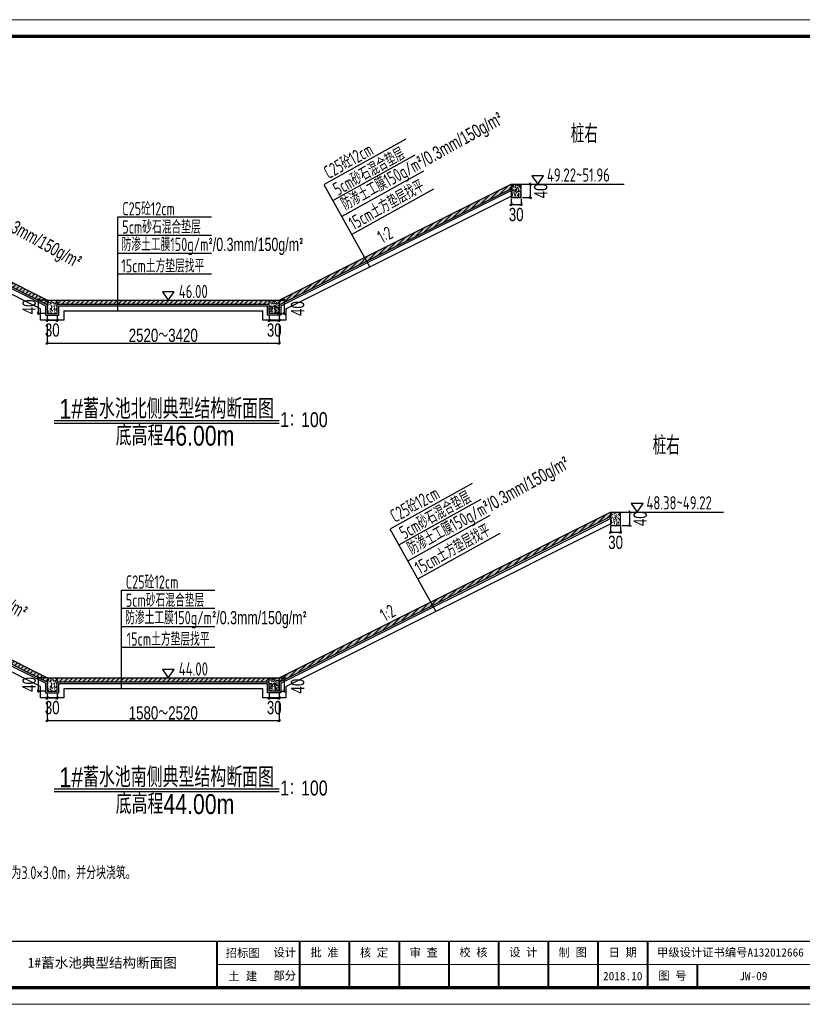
# Model space of a CAD drawing. Extents: x 195980 to 4556207, y -3208917 to -20115.
# Tile 2 of 6: x 197735 to 200097, y -23085 to -20115. Entities that reach past the tile are written whole.
import ezdxf
from ezdxf.enums import TextEntityAlignment as Align

# ---------------------------------------------------------------- set-up
doc = ezdxf.new("R2010")
doc.units = 0
doc.header["$MEASUREMENT"] = 0
doc.layers.get('0').update_dxf_attribs({"linetype": 'CONTINUOUS'})
doc.layers.get('DEFPOINTS').update_dxf_attribs({"linetype": 'CONTINUOUS'})
for name, color, linetype, lineweight in [('1', 7, 'CONTINUOUS', 40), ('标注', 7, 'CONTINUOUS', 18), ('细实线', 7, 'CONTINUOUS', 25)]:
    doc.layers.add(name, color=color, linetype=linetype, lineweight=lineweight)
for name, color, linetype in [('文字', 7, 'CONTINUOUS'), ('河道断面', 7, 'CONTINUOUS'), ('设计河道断面', 1, 'CONTINUOUS')]:
    doc.layers.add(name, color=color, linetype=linetype)
doc.styles.add('HZTXT', font='hztxt_e.shx', dxfattribs={"width": 0.75, "bigfont": 'hztxt.shx'})
doc.styles.add('LYJFS', font='times.ttf', dxfattribs={"width": 0.7})
doc.styles.add('宋体', font='txt', dxfattribs={"width": 0.8, "height": 3.5})
doc.styles.add('样式 1', font='tssdeng.shx', dxfattribs={"width": 0.73, "bigfont": 'hztxt.shx'})
doc.dimstyles.new('副本 STANDARD', dxfattribs={"dimscale": 0, "dimtxt": 40, "dimasz": 10, "dimexe": 4, "dimexo": 4, "dimgap": 3, "dimtad": 1, "dimdec": 0, "dimzin": 0, "dimdsep": 46, "dimtxsty": 'HZTXT', "dimblk1": 'ARCHTICK', "dimblk2": 'ARCHTICK', "dimsah": 1, "dimcen": -0.09, "dimdle": 4, "dimclrd": 7, "dimclre": 7, "dimclrt": 7, "dimadec": 0, "dimazin": 0, "dimtfac": 1, "dimtdec": 0, "dimtofl": 0, "dimtmove": 2, "dimatfit": 3, "dimldrblk": 'ARCHTICK', "dimfxl": 0, "dimtolj": 1, "dimtzin": 0, "dimarcsym": 0})
pattern_1 = [(50, (0, 0), (14.34520365, -1.2550427), [1.5, -16.5]), (355, (0, 0), (-2.7750267, 15.0438427), [1.2, -13.2]), (100.4514, (1.195, -0.105), (11.5701876, 13.7887908), [1.2748038, -14.0228422]), (46.1842, (0, 4), (21.344821, -3.3103803), [2.25, -24.75]), (96.6356, (1.779, 3.724), (18.6932541, 19.4823574), [1.9122058, -21.03426]), (351.1842, (0, 4), (18.693239, 19.482372), [1.8, -19.8]), (21, (2, 3), (11.93814104, -8.0523778), [1.5, -16.5]), (326, (2, 3), (4.8663066, 14.5030009), [1.2, -13.2]), (71.4514, (2.995, 2.329), (16.8044526, 6.4506099), [1.2748038, -14.0228422]), (37.5, (0, 0), (0.2431971, 6.65787708), [0, -13.04, 0, -13.4, 0, -13.25]), (7.5, (0, 0), (5.26139075, 7.88823424), [0, -7.64, 0, -12.74, 0, -5.05]), (327.5, (-4.46, 0), (10.67644872, -0.45109743), [0, -5, 0, -15.6, 0, -20.7]), (317.5, (-6.46, 0), (11.6637234, 2.00209965), [0, -6.5, 0, -10.36, 0, -14.7])]

# ---------------------------------------------------------------- blocks, each defined once
blk = doc.blocks.new('_ARCHTICK')
at = {"color": 0, "linetype": 'ByBlock', "const_width": 0.15}
blk.add_lwpolyline([(-0.5, -0.5), (0.5, 0.5)], dxfattribs=at)
blk = doc.blocks.new('*D188')
at = {"color": 7, "lineweight": -2, "ltscale": 10, "transparency": 16777216}
for p, q in [((197818.4, -21034.5), (197818.4, -21094)), ((198518.4, -21034.5), (198518.4, -21094)), ((197814.4, -21090), (198522.4, -21090))]:
    blk.add_line(p, q, dxfattribs=at)
at = {"layer": 'DEFPOINTS', "color": 0, "ltscale": 10, "transparency": 16777216}
for p in [(197818.4, -21030.5), (198518.4, -21030.5), (198518.4, -21090)]:
    blk.add_point(p, dxfattribs=at)
at = {"color": 7, "lineweight": -2, "ltscale": 10, "transparency": 16777216, "xscale": 10, "yscale": 10, "zscale": 10, "rotation": 180}
blk.add_blockref('_ARCHTICK', (197818.4, -21090), dxfattribs=at)
at = {"color": 7, "lineweight": -2, "ltscale": 10, "transparency": 16777216, "xscale": 10, "yscale": 10, "zscale": 10}
blk.add_blockref('_ARCHTICK', (198518.4, -21090), dxfattribs=at)
at = {"color": 7, "ltscale": 10, "transparency": 16777216, "insert": (198168.4, -21067), "char_height": 40, "attachment_point": 5, "style": 'HZTXT'}
blk.add_mtext('\\A1;2520～3420', dxfattribs=at)
blk = doc.blocks.new('*D189')
at = {"layer": 'DEFPOINTS', "color": 0, "ltscale": 10, "transparency": 16777216}
for p in [(198515.4, -20961), (198534.4, -20961), (198515.4, -21001)]:
    blk.add_point(p, dxfattribs=at)
at = {"layer": '设计河道断面', "color": 7, "lineweight": -2, "ltscale": 10, "transparency": 16777216}
for p, q in [((198519.4, -20961), (198538.4, -20961)), ((198534.4, -21005), (198534.4, -20957)), ((198519.4, -21001), (198538.4, -21001))]:
    blk.add_line(p, q, dxfattribs=at)
at = {"layer": '设计河道断面', "color": 7, "lineweight": -2, "ltscale": 10, "transparency": 16777216, "xscale": 10, "yscale": 10, "zscale": 10}
for p, rotation in [((198534.4, -20961), 90), ((198534.4, -21001), 270)]:
    blk.add_blockref('_ARCHTICK', p, dxfattribs=dict(at, rotation=rotation))
at = {"layer": '设计河道断面', "color": 7, "ltscale": 10, "transparency": 16777216, "insert": (198574, -20986), "char_height": 40, "attachment_point": 5, "rotation": 90, "style": 'HZTXT'}
blk.add_mtext('\\A1;40', dxfattribs=at)
blk = doc.blocks.new('*D190')
at = {"layer": 'DEFPOINTS', "color": 0, "ltscale": 10, "transparency": 16777216}
for p in [(198488.4, -21001), (198518.4, -21001), (198518.4, -21022)]:
    blk.add_point(p, dxfattribs=at)
at = {"layer": '设计河道断面', "color": 7, "lineweight": -2, "ltscale": 10, "transparency": 16777216}
for p, q in [((198484.4, -21022), (198522.4, -21022)), ((198488.4, -21005), (198488.4, -21026)), ((198518.4, -21005), (198518.4, -21026))]:
    blk.add_line(p, q, dxfattribs=at)
at = {"layer": '设计河道断面', "color": 7, "lineweight": -2, "ltscale": 10, "transparency": 16777216, "xscale": 10, "yscale": 10, "zscale": 10, "rotation": 180}
blk.add_blockref('_ARCHTICK', (198488.4, -21022), dxfattribs=at)
at = {"layer": '设计河道断面', "color": 7, "lineweight": -2, "ltscale": 10, "transparency": 16777216, "xscale": 10, "yscale": 10, "zscale": 10}
blk.add_blockref('_ARCHTICK', (198518.4, -21022), dxfattribs=at)
at = {"layer": '设计河道断面', "color": 7, "ltscale": 10, "transparency": 16777216, "insert": (198503.4, -21051), "char_height": 40, "attachment_point": 5, "style": 'HZTXT'}
blk.add_mtext('\\A1;30', dxfattribs=at)
blk = doc.blocks.new('*D191')
at = {"layer": 'DEFPOINTS', "color": 0, "ltscale": 10, "transparency": 16777216}
for p in [(197792.4, -20961), (197818.4, -20961), (197818.4, -21001)]:
    blk.add_point(p, dxfattribs=at)
at = {"layer": '设计河道断面', "color": 7, "lineweight": -2, "ltscale": 10, "transparency": 16777216}
for p, q in [((197814.4, -20961), (197788.4, -20961)), ((197792.4, -21005), (197792.4, -20957)), ((197814.4, -21001), (197788.4, -21001))]:
    blk.add_line(p, q, dxfattribs=at)
at = {"layer": '设计河道断面', "color": 7, "lineweight": -2, "ltscale": 10, "transparency": 16777216, "xscale": 10, "yscale": 10, "zscale": 10}
for p, rotation in [((197792.4, -20961), 90), ((197792.4, -21001), 270)]:
    blk.add_blockref('_ARCHTICK', p, dxfattribs=dict(at, rotation=rotation))
at = {"layer": '设计河道断面', "color": 7, "ltscale": 10, "transparency": 16777216, "insert": (197763.9, -20981), "char_height": 40, "attachment_point": 5, "rotation": 90, "style": 'HZTXT'}
blk.add_mtext('\\A1;40', dxfattribs=at)
blk = doc.blocks.new('*D192')
at = {"layer": 'DEFPOINTS', "color": 0, "ltscale": 10, "transparency": 16777216}
for p in [(197818.4, -21001), (197818.4, -21022), (197848.4, -21001)]:
    blk.add_point(p, dxfattribs=at)
at = {"layer": '设计河道断面', "color": 7, "lineweight": -2, "ltscale": 10, "transparency": 16777216}
for p, q in [((197852.4, -21022), (197814.4, -21022)), ((197818.4, -21005), (197818.4, -21026)), ((197848.4, -21005), (197848.4, -21026))]:
    blk.add_line(p, q, dxfattribs=at)
at = {"layer": '设计河道断面', "color": 7, "lineweight": -2, "ltscale": 10, "transparency": 16777216, "xscale": 10, "yscale": 10, "zscale": 10, "rotation": 180}
blk.add_blockref('_ARCHTICK', (197818.4, -21022), dxfattribs=at)
at = {"layer": '设计河道断面', "color": 7, "lineweight": -2, "ltscale": 10, "transparency": 16777216, "xscale": 10, "yscale": 10, "zscale": 10}
blk.add_blockref('_ARCHTICK', (197848.4, -21022), dxfattribs=at)
at = {"layer": '设计河道断面', "color": 7, "ltscale": 10, "transparency": 16777216, "insert": (197833.4, -21051), "char_height": 40, "attachment_point": 5, "style": 'HZTXT'}
blk.add_mtext('\\A1;30', dxfattribs=at)
blk = doc.blocks.new('A$C182C1963')
at = {"layer": '1', "color": 0, "lineweight": 0}
for p, q in [((0, 2970), (4200, 2970)), ((4150, 120), (2350, 120)), ((4200, 0), (0, 0))]:
    blk.add_line(p, q, dxfattribs=at)
at = {"layer": '1', "color": 0}
for p, q in [((2350, 190), (2350, 50)), ((2600, 190), (2600, 50)), ((2750, 190), (2750, 50)), ((2900, 190), (2900, 50)), ((3050, 190), (3050, 50)), ((3200, 190), (3200, 50)), ((3350, 190), (3350, 50)), ((3500, 190), (3500, 50)), ((3650, 190), (3650, 50)), ((3800, 120), (3800, 50))]:
    blk.add_line(p, q, dxfattribs=at)
at = {"layer": '1', "color": 0, "lineweight": 0, "const_width": 10}
blk.add_lwpolyline([(250, 2920), (4150, 2920), (4150, 50), (250, 50)], close=True, dxfattribs=at)
at = {"layer": '1', "color": 0, "lineweight": 0, "const_width": 4}
blk.add_lwpolyline([(4150, 190), (250, 190)], dxfattribs=at)
at = {"layer": '1', "color": 0, "style": 'LYJFS'}
for s, p in [('招标图', (2428.3, 155)), ('土  建', (2428.3, 85))]:
    blk.add_text(s, height=25, dxfattribs=at).set_placement(p, align=Align.MIDDLE_CENTER)
at = {"layer": '1', "color": 0, "char_height": 25, "attachment_point": 5, "style": '宋体'}
for s, insert in [('{\\W1;批 准}', (2675, 155)), ('{\\W1;核 定}', (2824.4, 154.7)), ('{\\W1;审 查}', (2974.3, 154.7)), ('{\\W1;校 核}', (3124.7, 155.4)), ('{\\W1;设 计}', (3274.7, 155.9)), ('{\\W1;制 图}', (3424.2, 154.8)), ('{\\W1;日 期}', (3575, 155)), ('{\\W1;设计}', (2555, 155)), ('{\\W1;甲级设计证书编号A132012666}', (3900, 155)), ('{\\W1;图 号}', (3725, 85)), ('{\\W1;部分}', (2555, 85)), ('{\\W1;2018.10}', (3575, 85))]:
    blk.add_mtext(s, dxfattribs=dict(at, insert=insert))
blk = doc.blocks.new('*D193')
at = {"layer": 'DEFPOINTS', "color": 0, "ltscale": 10, "transparency": 16777216}
for p in [(199218.4, -20651), (199248.4, -20651), (199248.4, -20672)]:
    blk.add_point(p, dxfattribs=at)
at = {"layer": '设计河道断面', "color": 7, "lineweight": -2, "ltscale": 10, "transparency": 16777216}
for p, q in [((199218.4, -20655), (199218.4, -20676)), ((199248.4, -20655), (199248.4, -20676)), ((199214.4, -20672), (199252.4, -20672))]:
    blk.add_line(p, q, dxfattribs=at)
at = {"layer": '设计河道断面', "color": 7, "lineweight": -2, "ltscale": 10, "transparency": 16777216, "xscale": 10, "yscale": 10, "zscale": 10, "rotation": 180}
blk.add_blockref('_ARCHTICK', (199218.4, -20672), dxfattribs=at)
at = {"layer": '设计河道断面', "color": 7, "lineweight": -2, "ltscale": 10, "transparency": 16777216, "xscale": 10, "yscale": 10, "zscale": 10}
blk.add_blockref('_ARCHTICK', (199248.4, -20672), dxfattribs=at)
at = {"layer": '设计河道断面', "color": 7, "ltscale": 10, "transparency": 16777216, "insert": (199233.4, -20702.5), "char_height": 40, "attachment_point": 5, "style": 'HZTXT'}
blk.add_mtext('\\A1;30', dxfattribs=at)
blk = doc.blocks.new('*D194')
at = {"layer": 'DEFPOINTS', "color": 0, "ltscale": 10, "transparency": 16777216}
for p in [(199248.4, -20611), (199276.1, -20611), (199248.4, -20651)]:
    blk.add_point(p, dxfattribs=at)
at = {"layer": '设计河道断面', "color": 7, "lineweight": -2, "ltscale": 10, "transparency": 16777216}
for p, q in [((199252.4, -20611), (199280.1, -20611)), ((199276.1, -20655), (199276.1, -20607)), ((199252.4, -20651), (199280.1, -20651))]:
    blk.add_line(p, q, dxfattribs=at)
at = {"layer": '设计河道断面', "color": 7, "lineweight": -2, "ltscale": 10, "transparency": 16777216, "xscale": 10, "yscale": 10, "zscale": 10}
for p, rotation in [((199276.1, -20611), 90), ((199276.1, -20651), 270)]:
    blk.add_blockref('_ARCHTICK', p, dxfattribs=dict(at, rotation=rotation))
at = {"layer": '设计河道断面', "color": 7, "ltscale": 10, "transparency": 16777216, "insert": (199307.7, -20631), "char_height": 40, "attachment_point": 5, "rotation": 90, "style": 'HZTXT'}
blk.add_mtext('\\A1;40', dxfattribs=at)
blk = doc.blocks.new('*D197')
at = {"color": 7, "lineweight": -2, "ltscale": 10, "transparency": 16777216}
for p, q in [((197818.4, -22173.4), (197818.4, -22232.9)), ((198518.4, -22173.4), (198518.4, -22232.9)), ((197814.4, -22228.9), (198522.4, -22228.9))]:
    blk.add_line(p, q, dxfattribs=at)
at = {"layer": 'DEFPOINTS', "color": 0, "ltscale": 10, "transparency": 16777216}
for p in [(197818.4, -22169.4), (198518.4, -22169.4), (198518.4, -22228.9)]:
    blk.add_point(p, dxfattribs=at)
at = {"color": 7, "lineweight": -2, "ltscale": 10, "transparency": 16777216, "xscale": 10, "yscale": 10, "zscale": 10, "rotation": 180}
blk.add_blockref('_ARCHTICK', (197818.4, -22228.9), dxfattribs=at)
at = {"color": 7, "lineweight": -2, "ltscale": 10, "transparency": 16777216, "xscale": 10, "yscale": 10, "zscale": 10}
blk.add_blockref('_ARCHTICK', (198518.4, -22228.9), dxfattribs=at)
at = {"color": 7, "ltscale": 10, "transparency": 16777216, "insert": (198168.4, -22205.9), "char_height": 40, "attachment_point": 5, "style": 'HZTXT'}
blk.add_mtext('\\A1;1580～2520', dxfattribs=at)
blk = doc.blocks.new('*D198')
at = {"layer": 'DEFPOINTS', "color": 0, "ltscale": 10, "transparency": 16777216}
for p in [(198515.4, -22099.9), (198534.4, -22099.9), (198515.4, -22139.9)]:
    blk.add_point(p, dxfattribs=at)
at = {"layer": '设计河道断面', "color": 7, "lineweight": -2, "ltscale": 10, "transparency": 16777216}
for p, q in [((198534.4, -22143.9), (198534.4, -22095.9)), ((198519.4, -22099.9), (198538.4, -22099.9)), ((198519.4, -22139.9), (198538.4, -22139.9))]:
    blk.add_line(p, q, dxfattribs=at)
at = {"layer": '设计河道断面', "color": 7, "lineweight": -2, "ltscale": 10, "transparency": 16777216, "xscale": 10, "yscale": 10, "zscale": 10}
for p, rotation in [((198534.4, -22099.9), 90), ((198534.4, -22139.9), 270)]:
    blk.add_blockref('_ARCHTICK', p, dxfattribs=dict(at, rotation=rotation))
at = {"layer": '设计河道断面', "color": 7, "ltscale": 10, "transparency": 16777216, "insert": (198574, -22124.9), "char_height": 40, "attachment_point": 5, "rotation": 90, "style": 'HZTXT'}
blk.add_mtext('\\A1;40', dxfattribs=at)
blk = doc.blocks.new('*D199')
at = {"layer": 'DEFPOINTS', "color": 0, "ltscale": 10, "transparency": 16777216}
for p in [(198488.4, -22139.9), (198518.4, -22139.9), (198518.4, -22160.9)]:
    blk.add_point(p, dxfattribs=at)
at = {"layer": '设计河道断面', "color": 7, "lineweight": -2, "ltscale": 10, "transparency": 16777216}
for p, q in [((198488.4, -22143.9), (198488.4, -22164.9)), ((198518.4, -22143.9), (198518.4, -22164.9)), ((198484.4, -22160.9), (198522.4, -22160.9))]:
    blk.add_line(p, q, dxfattribs=at)
at = {"layer": '设计河道断面', "color": 7, "lineweight": -2, "ltscale": 10, "transparency": 16777216, "xscale": 10, "yscale": 10, "zscale": 10, "rotation": 180}
blk.add_blockref('_ARCHTICK', (198488.4, -22160.9), dxfattribs=at)
at = {"layer": '设计河道断面', "color": 7, "lineweight": -2, "ltscale": 10, "transparency": 16777216, "xscale": 10, "yscale": 10, "zscale": 10}
blk.add_blockref('_ARCHTICK', (198518.4, -22160.9), dxfattribs=at)
at = {"layer": '设计河道断面', "color": 7, "ltscale": 10, "transparency": 16777216, "insert": (198503.4, -22189.9), "char_height": 40, "attachment_point": 5, "style": 'HZTXT'}
blk.add_mtext('\\A1;30', dxfattribs=at)
blk = doc.blocks.new('*D200')
at = {"layer": 'DEFPOINTS', "color": 0, "ltscale": 10, "transparency": 16777216}
for p in [(197792.4, -22099.9), (197818.4, -22099.9), (197818.4, -22139.9)]:
    blk.add_point(p, dxfattribs=at)
at = {"layer": '设计河道断面', "color": 7, "lineweight": -2, "ltscale": 10, "transparency": 16777216}
for p, q in [((197792.4, -22143.9), (197792.4, -22095.9)), ((197814.4, -22099.9), (197788.4, -22099.9)), ((197814.4, -22139.9), (197788.4, -22139.9))]:
    blk.add_line(p, q, dxfattribs=at)
at = {"layer": '设计河道断面', "color": 7, "lineweight": -2, "ltscale": 10, "transparency": 16777216, "xscale": 10, "yscale": 10, "zscale": 10}
for p, rotation in [((197792.4, -22099.9), 90), ((197792.4, -22139.9), 270)]:
    blk.add_blockref('_ARCHTICK', p, dxfattribs=dict(at, rotation=rotation))
at = {"layer": '设计河道断面', "color": 7, "ltscale": 10, "transparency": 16777216, "insert": (197763.9, -22119.9), "char_height": 40, "attachment_point": 5, "rotation": 90, "style": 'HZTXT'}
blk.add_mtext('\\A1;40', dxfattribs=at)
blk = doc.blocks.new('*D201')
at = {"layer": 'DEFPOINTS', "color": 0, "ltscale": 10, "transparency": 16777216}
for p in [(197818.4, -22139.9), (197848.4, -22139.9), (197818.4, -22160.9)]:
    blk.add_point(p, dxfattribs=at)
at = {"layer": '设计河道断面', "color": 7, "lineweight": -2, "ltscale": 10, "transparency": 16777216}
for p, q in [((197818.4, -22143.9), (197818.4, -22164.9)), ((197848.4, -22143.9), (197848.4, -22164.9)), ((197852.4, -22160.9), (197814.4, -22160.9))]:
    blk.add_line(p, q, dxfattribs=at)
at = {"layer": '设计河道断面', "color": 7, "lineweight": -2, "ltscale": 10, "transparency": 16777216, "xscale": 10, "yscale": 10, "zscale": 10, "rotation": 180}
blk.add_blockref('_ARCHTICK', (197818.4, -22160.9), dxfattribs=at)
at = {"layer": '设计河道断面', "color": 7, "lineweight": -2, "ltscale": 10, "transparency": 16777216, "xscale": 10, "yscale": 10, "zscale": 10}
blk.add_blockref('_ARCHTICK', (197848.4, -22160.9), dxfattribs=at)
at = {"layer": '设计河道断面', "color": 7, "ltscale": 10, "transparency": 16777216, "insert": (197833.4, -22189.9), "char_height": 40, "attachment_point": 5, "style": 'HZTXT'}
blk.add_mtext('\\A1;30', dxfattribs=at)
blk = doc.blocks.new('*D202')
at = {"layer": 'DEFPOINTS', "color": 0, "ltscale": 10, "transparency": 16777216}
for p in [(199518.4, -21639.9), (199548.4, -21639.9), (199548.4, -21660.9)]:
    blk.add_point(p, dxfattribs=at)
at = {"layer": '设计河道断面', "color": 7, "lineweight": -2, "ltscale": 10, "transparency": 16777216}
for p, q in [((199518.4, -21643.9), (199518.4, -21664.9)), ((199548.4, -21643.9), (199548.4, -21664.9)), ((199514.4, -21660.9), (199552.4, -21660.9))]:
    blk.add_line(p, q, dxfattribs=at)
at = {"layer": '设计河道断面', "color": 7, "lineweight": -2, "ltscale": 10, "transparency": 16777216, "xscale": 10, "yscale": 10, "zscale": 10, "rotation": 180}
blk.add_blockref('_ARCHTICK', (199518.4, -21660.9), dxfattribs=at)
at = {"layer": '设计河道断面', "color": 7, "lineweight": -2, "ltscale": 10, "transparency": 16777216, "xscale": 10, "yscale": 10, "zscale": 10}
blk.add_blockref('_ARCHTICK', (199548.4, -21660.9), dxfattribs=at)
at = {"layer": '设计河道断面', "color": 7, "ltscale": 10, "transparency": 16777216, "insert": (199533.4, -21691.4), "char_height": 40, "attachment_point": 5, "style": 'HZTXT'}
blk.add_mtext('\\A1;30', dxfattribs=at)
blk = doc.blocks.new('*D203')
at = {"layer": 'DEFPOINTS', "color": 0, "ltscale": 10, "transparency": 16777216}
for p in [(199548.4, -21599.9), (199576.1, -21599.9), (199548.4, -21639.9)]:
    blk.add_point(p, dxfattribs=at)
at = {"layer": '设计河道断面', "color": 7, "lineweight": -2, "ltscale": 10, "transparency": 16777216}
for p, q in [((199552.4, -21599.9), (199580.1, -21599.9)), ((199576.1, -21643.9), (199576.1, -21595.9)), ((199552.4, -21639.9), (199580.1, -21639.9))]:
    blk.add_line(p, q, dxfattribs=at)
at = {"layer": '设计河道断面', "color": 7, "lineweight": -2, "ltscale": 10, "transparency": 16777216, "xscale": 10, "yscale": 10, "zscale": 10}
for p, rotation in [((199576.1, -21599.9), 90), ((199576.1, -21639.9), 270)]:
    blk.add_blockref('_ARCHTICK', p, dxfattribs=dict(at, rotation=rotation))
at = {"layer": '设计河道断面', "color": 7, "ltscale": 10, "transparency": 16777216, "insert": (199607.7, -21619.9), "char_height": 40, "attachment_point": 5, "rotation": 90, "style": 'HZTXT'}
blk.add_mtext('\\A1;40', dxfattribs=at)

msp = doc.modelspace()

# ---------------------------------------------------------------- hatches: boundary and pattern name
at = {"ltscale": 10}
h = msp.add_hatch(dxfattribs=at)
h.set_pattern_fill('AR-CONC', color=256, scale=2)
h.set_pattern_definition(pattern_1)
h.paths.add_polyline_path([(197339.7, -20721.7), (197333.9, -20732.2), (197818.4, -20974.4), (197818.4, -20961)])
h.paths.add_polyline_path([(198781.7, -20842.8), (198775.8, -20832.3), (198518.4, -20961), (198518.4, -20974.4)])
h.paths.add_polyline_path([(199218.4, -20624.4), (199218.4, -20611), (198775.8, -20832.3), (198781.7, -20842.8)])
h.paths.add_polyline_path([(198031.8, -20961), (197848.4, -20961), (197848.4, -20973), (198031.8, -20973)])
h.paths.add_polyline_path([(198488.4, -20961), (198031.8, -20961), (198031.8, -20973), (198488.4, -20973)])
h.paths.add_polyline_path([(197118.4, -20611), (197118.4, -20624.4), (197333.9, -20732.2), (197339.7, -20721.7)])
h = msp.add_hatch(dxfattribs=at)
h.set_pattern_fill('AR-CONC', color=256, scale=2)
h.set_pattern_definition([(50, (-3640.581, 124.572), (14.34520365, -1.2550427), [1.5, -16.5]), (355, (-3640.581, 124.572), (-2.7750267, 15.0438427), [1.2, -13.2]), (100.4514, (-3639.385, 124.467), (11.5701876, 13.7887908), [1.2748038, -14.0228422]), (46.1842, (-3640.58, 128.572), (21.344821, -3.3103803), [2.25, -24.75]), (96.6356, (-3638.802, 128.296), (18.6932541, 19.4823574), [1.9122058, -21.03426]), (351.1842, (-3640.58, 128.572), (18.693239, 19.482372), [1.8, -19.8]), (21, (-3638.581, 127.572), (11.93814104, -8.0523778), [1.5, -16.5]), (326, (-3638.581, 127.572), (4.8663066, 14.5030009), [1.2, -13.2]), (71.4514, (-3637.586, 126.901), (16.8044526, 6.4506099), [1.2748038, -14.0228422]), (37.5, (-3640.581, 124.572), (0.2431971, 6.65787708), [0, -13.04, 0, -13.4, 0, -13.25]), (7.5, (-3640.581, 124.572), (5.26139075, 7.88823424), [0, -7.64, 0, -12.74, 0, -5.05]), (327.5, (-3645.041, 124.572), (10.67644872, -0.45109743), [0, -5, 0, -15.6, 0, -20.7]), (317.5, (-3647.041, 124.572), (11.6637234, 2.00209965), [0, -6.5, 0, -10.36, 0, -14.7])])
h.paths.add_polyline_path([(199218.4, -20611), (199218.4, -20651), (199248.4, -20651), (199248.4, -20611)])
h = msp.add_hatch(dxfattribs=at)
h.set_pattern_fill('AR-CONC', color=256, scale=2)
h.set_pattern_definition([(50, (-12300.562, -7945.032), (14.34520365, -1.2550427), [1.5, -16.5]), (355, (-12300.562, -7945.032), (-2.7750267, 15.0438427), [1.2, -13.2]), (100.4514445, (-12299.367, -7945.137), (11.5701769, 13.7887998), [1.2748038, -14.0228422]), (46.1842, (-12300.562, -7941.032), (21.3448266, -3.3103856), [2.25, -24.75]), (96.635635, (-12298.784, -7941.308), (18.693239, 19.482372), [1.9122068, -21.0342752]), (351.184164, (-12300.562, -7941.032), (18.693239, 19.482372), [1.8, -19.8]), (21, (-12298.562, -7942.032), (11.93814104, -8.0523778), [1.5, -16.5]), (326, (-12298.562, -7942.032), (4.8663066, 14.5030009), [1.2, -13.2]), (71.451445, (-12297.567, -7942.703), (16.8044475, 6.4506231), [1.2748038, -14.0228422]), (37.5, (-12300.5623, -7945.032), (0.24319711, 6.65787708), [0, -13.04, 0, -13.4, 0, -13.25]), (7.5, (-12300.562, -7945.032), (5.26139075, 7.88823424), [0, -7.64, 0, -12.74, 0, -5.05]), (327.5, (-12305.0223, -7945.032), (10.67644872, -0.45109743), [0, -5, 0, -15.6, 0, -20.7]), (317.5, (-12307.022, -7945.032), (11.6637234, 2.00209965), [0, -6.5, 0, -10.36, 0, -14.7])])
h.paths.add_polyline_path([(197818.4, -21001), (197848.4, -21001), (197848.4, -20961), (197818.4, -20961)])
h = msp.add_hatch(dxfattribs=at)
h.set_pattern_fill('AR-CONC', color=256, scale=2)
h.set_pattern_definition([(50, (-12400.562, -7945.032), (14.34520365, -1.2550427), [1.5, -16.5]), (355, (-12400.562, -7945.032), (-2.7750267, 15.0438427), [1.2, -13.2]), (100.4514445, (-12399.367, -7945.137), (11.5701769, 13.7887998), [1.2748038, -14.0228422]), (46.1842, (-12400.562, -7941.032), (21.3448266, -3.3103856), [2.25, -24.75]), (96.635635, (-12398.784, -7941.308), (18.693239, 19.482372), [1.9122068, -21.0342752]), (351.184164, (-12400.562, -7941.032), (18.693239, 19.482372), [1.8, -19.8]), (21, (-12398.562, -7942.032), (11.93814104, -8.0523778), [1.5, -16.5]), (326, (-12398.562, -7942.032), (4.8663066, 14.5030009), [1.2, -13.2]), (71.451445, (-12397.567, -7942.703), (16.8044475, 6.4506231), [1.2748038, -14.0228422]), (37.5, (-12400.5623, -7945.032), (0.24319711, 6.65787708), [0, -13.04, 0, -13.4, 0, -13.25]), (7.5, (-12400.562, -7945.032), (5.26139075, 7.88823424), [0, -7.64, 0, -12.74, 0, -5.05]), (327.5, (-12405.0223, -7945.032), (10.67644872, -0.45109743), [0, -5, 0, -15.6, 0, -20.7]), (317.5, (-12407.022, -7945.032), (11.6637234, 2.00209965), [0, -6.5, 0, -10.36, 0, -14.7])])
h.paths.add_polyline_path([(198488.4, -21001), (198518.4, -21001), (198518.4, -20961), (198488.4, -20961)])
h = msp.add_hatch(dxfattribs=at)
h.set_pattern_fill('AR-CONC', color=256, scale=2)
h.set_pattern_definition(pattern_1)
h.paths.add_polyline_path([(196818.4, -21599.9), (196818.4, -21613.3), (197170.5, -21789.3), (197176.3, -21778.8)])
h.paths.add_polyline_path([(197176.3, -21778.8), (197170.5, -21789.3), (197818.4, -22113.3), (197818.4, -22099.9)])
h.paths.add_polyline_path([(198488.4, -22099.9), (198042.5, -22099.9), (198042.5, -22111.9), (198488.4, -22111.9)])
h.paths.add_polyline_path([(198042.5, -22099.9), (197848.4, -22099.9), (197848.4, -22111.9), (198042.5, -22111.9)])
h.paths.add_polyline_path([(198981.6, -21881.7), (198975.8, -21871.2), (198518.4, -22099.9), (198518.4, -22113.3)])
h.paths.add_polyline_path([(199518.4, -21613.3), (199518.4, -21599.9), (198975.8, -21871.2), (198981.6, -21881.7)])
h = msp.add_hatch(dxfattribs=at)
h.set_pattern_fill('AR-CONC', color=256, scale=2)
h.set_pattern_definition([(50, (-3340.581, -864.247), (14.34520365, -1.2550427), [1.5, -16.5]), (355, (-3340.581, -864.247), (-2.7750267, 15.0438427), [1.2, -13.2]), (100.4514, (-3339.385, -864.352), (11.5701876, 13.7887908), [1.2748038, -14.0228422]), (46.1842, (-3340.58, -860.247), (21.344821, -3.3103803), [2.25, -24.75]), (96.6356, (-3338.802, -860.523), (18.6932541, 19.4823574), [1.9122058, -21.03426]), (351.1842, (-3340.58, -860.247), (18.693239, 19.482372), [1.8, -19.8]), (21, (-3338.581, -861.247), (11.93814104, -8.0523778), [1.5, -16.5]), (326, (-3338.581, -861.247), (4.8663066, 14.5030009), [1.2, -13.2]), (71.4514, (-3337.586, -861.919), (16.8044526, 6.4506099), [1.2748038, -14.0228422]), (37.5, (-3340.581, -864.2475), (0.2431971, 6.65787708), [0, -13.04, 0, -13.4, 0, -13.25]), (7.5, (-3340.581, -864.2475), (5.26139075, 7.88823424), [0, -7.64, 0, -12.74, 0, -5.05]), (327.5, (-3345.041, -864.2475), (10.67644872, -0.45109743), [0, -5, 0, -15.6, 0, -20.7]), (317.5, (-3347.041, -864.2475), (11.6637234, 2.00209965), [0, -6.5, 0, -10.36, 0, -14.7])])
h.paths.add_polyline_path([(199518.4, -21599.9), (199518.4, -21639.9), (199548.4, -21639.9), (199548.4, -21599.9)])
h = msp.add_hatch(dxfattribs=at)
h.set_pattern_fill('AR-CONC', color=256, scale=2)
h.set_pattern_definition([(50, (-12300.562, -9083.852), (14.34520365, -1.2550427), [1.5, -16.5]), (355, (-12300.562, -9083.852), (-2.7750267, 15.0438427), [1.2, -13.2]), (100.4514445, (-12299.367, -9083.956), (11.5701769, 13.7887998), [1.2748038, -14.0228422]), (46.1842, (-12300.562, -9079.852), (21.3448266, -3.3103856), [2.25, -24.75]), (96.635635, (-12298.784, -9080.127), (18.693239, 19.482372), [1.9122068, -21.0342752]), (351.184164, (-12300.562, -9079.852), (18.693239, 19.482372), [1.8, -19.8]), (21, (-12298.562, -9080.852), (11.93814104, -8.0523778), [1.5, -16.5]), (326, (-12298.562, -9080.852), (4.8663066, 14.5030009), [1.2, -13.2]), (71.451445, (-12297.567, -9081.523), (16.8044475, 6.4506231), [1.2748038, -14.0228422]), (37.5, (-12300.5623, -9083.8516), (0.24319711, 6.65787708), [0, -13.04, 0, -13.4, 0, -13.25]), (7.5, (-12300.562, -9083.8516), (5.26139075, 7.88823424), [0, -7.64, 0, -12.74, 0, -5.05]), (327.5, (-12305.0223, -9083.8516), (10.67644872, -0.45109743), [0, -5, 0, -15.6, 0, -20.7]), (317.5, (-12307.022, -9083.852), (11.6637234, 2.00209965), [0, -6.5, 0, -10.36, 0, -14.7])])
h.paths.add_polyline_path([(197818.4, -22139.9), (197848.4, -22139.9), (197848.4, -22099.9), (197818.4, -22099.9)])
h = msp.add_hatch(dxfattribs=at)
h.set_pattern_fill('AR-CONC', color=256, scale=2)
h.set_pattern_definition([(50, (-12400.562, -9083.852), (14.34520365, -1.2550427), [1.5, -16.5]), (355, (-12400.562, -9083.852), (-2.7750267, 15.0438427), [1.2, -13.2]), (100.4514445, (-12399.367, -9083.956), (11.5701769, 13.7887998), [1.2748038, -14.0228422]), (46.1842, (-12400.562, -9079.852), (21.3448266, -3.3103856), [2.25, -24.75]), (96.635635, (-12398.784, -9080.127), (18.693239, 19.482372), [1.9122068, -21.0342752]), (351.184164, (-12400.562, -9079.852), (18.693239, 19.482372), [1.8, -19.8]), (21, (-12398.562, -9080.852), (11.93814104, -8.0523778), [1.5, -16.5]), (326, (-12398.562, -9080.852), (4.8663066, 14.5030009), [1.2, -13.2]), (71.451445, (-12397.567, -9081.523), (16.8044475, 6.4506231), [1.2748038, -14.0228422]), (37.5, (-12400.5623, -9083.8516), (0.24319711, 6.65787708), [0, -13.04, 0, -13.4, 0, -13.25]), (7.5, (-12400.562, -9083.8516), (5.26139075, 7.88823424), [0, -7.64, 0, -12.74, 0, -5.05]), (327.5, (-12405.0223, -9083.8516), (10.67644872, -0.45109743), [0, -5, 0, -15.6, 0, -20.7]), (317.5, (-12407.022, -9083.852), (11.6637234, 2.00209965), [0, -6.5, 0, -10.36, 0, -14.7])])
h.paths.add_polyline_path([(198488.4, -22139.9), (198518.4, -22139.9), (198518.4, -22099.9), (198488.4, -22099.9)])
at = {"layer": '设计河道断面', "ltscale": 10}
h = msp.add_hatch(dxfattribs=at)
h.set_pattern_fill('ANSI31', color=0, scale=80, style=0)
h.paths.add_polyline_path([(197118.4, -20611), (197118.4, -20624.4), (197333.9, -20732.2), (197339.7, -20721.7)])
h.paths.add_polyline_path([(197339.7, -20721.7), (197333.9, -20732.2), (197818.4, -20974.4), (197818.4, -20961)])
h.paths.add_polyline_path([(198031.8, -20961), (197848.4, -20961), (197848.4, -20973), (198031.8, -20973)])
h.paths.add_polyline_path([(198488.4, -20961), (198031.8, -20961), (198031.8, -20973), (198488.4, -20973)])
h.paths.add_polyline_path([(198781.7, -20842.8), (198775.8, -20832.3), (198518.4, -20961), (198518.4, -20974.4)])
h.paths.add_polyline_path([(199218.4, -20624.4), (199218.4, -20611), (198775.8, -20832.3), (198781.7, -20842.8)])
h = msp.add_hatch(dxfattribs=at)
h.set_pattern_fill('ANSI31', color=0, scale=80, style=0)
h.paths.add_polyline_path([(196818.4, -21599.9), (196818.4, -21613.3), (197170.5, -21789.3), (197176.3, -21778.8)])
h.paths.add_polyline_path([(197176.3, -21778.8), (197170.5, -21789.3), (197818.4, -22113.3), (197818.4, -22099.9)])
h.paths.add_polyline_path([(198488.4, -22099.9), (198042.5, -22099.9), (198042.5, -22111.9), (198488.4, -22111.9)])
h.paths.add_polyline_path([(198042.5, -22099.9), (197848.4, -22099.9), (197848.4, -22111.9), (198042.5, -22111.9)])
h.paths.add_polyline_path([(198981.6, -21881.7), (198975.8, -21871.2), (198518.4, -22099.9), (198518.4, -22113.3)])
h.paths.add_polyline_path([(199518.4, -21613.3), (199518.4, -21599.9), (198975.8, -21871.2), (198981.6, -21881.7)])

# ---------------------------------------------------------------- linework, layer by layer
at = {"color": 1}
for p, q in [((197839.6, -21323.3), (198518.3, -21323.3)), ((197839.6, -22434.6), (198518.3, -22434.6))]:
    msp.add_line(p, q, dxfattribs=at)
for points in [[(199298.4, -20611), (199316.3, -20585.6), (199280.5, -20585.6)], [(198183.7, -20961), (198201.6, -20935.6), (198165.8, -20935.6)], [(199598.4, -21599.9), (199616.3, -21574.4), (199580.5, -21574.4)], [(198183.7, -22099.9), (198201.6, -22074.4), (198165.8, -22074.4)]]:
    msp.add_lwpolyline(points, close=True)
at = {"layer": '河道断面'}
for p, q in [((197839.6, -21331.5), (198518.3, -21331.5)), ((197839.6, -22442.7), (198518.3, -22442.7))]:
    msp.add_line(p, q, dxfattribs=at)
at = {"layer": '细实线', "lineweight": -3, "ltscale": 60}
for p, q in [((198900.4, -20475.1), (198654.1, -20612.1)), ((198927.2, -20523.2), (198680.8, -20660.2)), ((198953.9, -20571.2), (198707.5, -20708.2)), ((198791.4, -20860.3), (198653.5, -20612.4)), ((198984.1, -20625.6), (198737.7, -20762.6)), ((198031.8, -20993), (198031.8, -20709.3)), ((198031.8, -20709.3), (198313.7, -20709.3)), ((198031.8, -20764.3), (198313.7, -20764.3)), ((198031.8, -20819.3), (198313.7, -20819.3)), ((198031.8, -20881.6), (198313.7, -20881.6)), ((199100.4, -21513.9), (198854, -21650.9)), ((199127.1, -21562), (198880.7, -21699)), ((199153.8, -21610.1), (198907.5, -21747.1)), ((198991.3, -21899.2), (198853.5, -21651.2)), ((199184.1, -21664.4), (198937.7, -21801.5)), ((198042.5, -22131.9), (198042.5, -21835.2)), ((198042.5, -21835.2), (198324.4, -21835.2)), ((198042.5, -21890.2), (198324.4, -21890.2)), ((198042.5, -21945.2), (198324.4, -21945.2)), ((198042.5, -22007.4), (198324.4, -22007.4))]:
    msp.add_line(p, q, dxfattribs=at)
at = {"layer": '设计河道断面', "ltscale": 10}
for p, q in [((197818.4, -20961), (197118.4, -20611)), ((198518.4, -20961), (199218.4, -20611)), ((199218.4, -20611), (199559.1, -20611)), ((199218.4, -20611), (199218.4, -20651)), ((199218.4, -20611), (199248.4, -20611)), ((199248.4, -20651), (199248.4, -20611)), ((199218.4, -20651), (199248.4, -20651)), ((197818.4, -20961), (198518.4, -20961)), ((197818.4, -20961), (197818.4, -21001)), ((197848.4, -21001), (197848.4, -20961)), ((198488.4, -21001), (198488.4, -20961)), ((198518.4, -20961), (198518.4, -21001)), ((197818.4, -21001), (197848.4, -21001)), ((198518.4, -21001), (198488.4, -21001)), ((197818.4, -22099.9), (196818.4, -21599.9)), ((198518.4, -22099.9), (199518.4, -21599.9)), ((199518.4, -21599.9), (199859.1, -21599.9)), ((199518.4, -21599.9), (199518.4, -21639.9)), ((199548.4, -21639.9), (199548.4, -21599.9)), ((199518.4, -21639.9), (199548.4, -21639.9)), ((197818.4, -22099.9), (198518.4, -22099.9)), ((197818.4, -22099.9), (197818.4, -22139.9)), ((197848.4, -22139.9), (197848.4, -22099.9)), ((198488.4, -22139.9), (198488.4, -22099.9)), ((198518.4, -22099.9), (198518.4, -22139.9)), ((197818.4, -22139.9), (197848.4, -22139.9)), ((198518.4, -22139.9), (198488.4, -22139.9))]:
    msp.add_line(p, q, dxfattribs=at)
at = {"layer": '设计河道断面', "color": 0, "ltscale": 10}
for p, q in [((197818.4, -20974.4), (197118.4, -20624.4)), ((197813.4, -20977.5), (197118.4, -20630)), ((198518.4, -20974.4), (199218.4, -20624.4)), ((198523.4, -20977.5), (199218.4, -20630)), ((197798.4, -20986.8), (197118.4, -20646.8)), ((198538.4, -20986.8), (199218.4, -20646.8)), ((197798.4, -21021), (197798.4, -20986.8)), ((197813.4, -20977.5), (197813.4, -21006)), ((197848.4, -20973), (198488.4, -20973)), ((197853.4, -20978), (198483.4, -20978)), ((197853.4, -21006), (197853.4, -20978)), ((197868.4, -20993), (198468.4, -20993)), ((197868.4, -20993), (197868.4, -21021)), ((198468.4, -21021), (198468.4, -20993)), ((198483.4, -21006), (198483.4, -20978)), ((198523.4, -20977.5), (198523.4, -21006)), ((198538.4, -20986.8), (198538.4, -21021)), ((197868.4, -21021), (197798.4, -21021)), ((197813.4, -21006), (197853.4, -21006)), ((198538.4, -21021), (198468.4, -21021)), ((198523.4, -21006), (198483.4, -21006)), ((197818.4, -22113.3), (196818.4, -21613.3)), ((197813.4, -22116.4), (196818.4, -21618.9)), ((198518.4, -22113.3), (199518.4, -21613.3)), ((198523.4, -22116.4), (199518.4, -21618.9)), ((197798.4, -22125.6), (196818.4, -21635.6)), ((198538.4, -22125.6), (199518.4, -21635.6)), ((197798.4, -22159.9), (197798.4, -22125.6)), ((197813.4, -22116.4), (197813.4, -22144.9)), ((197848.4, -22111.9), (198488.4, -22111.9)), ((197853.4, -22116.9), (198483.4, -22116.9)), ((197853.4, -22144.9), (197853.4, -22116.9)), ((198483.4, -22144.9), (198483.4, -22116.9)), ((198523.4, -22116.4), (198523.4, -22144.9)), ((198538.4, -22125.6), (198538.4, -22159.9)), ((197813.4, -22144.9), (197853.4, -22144.9)), ((197868.4, -22131.9), (198468.4, -22131.9)), ((197868.4, -22131.9), (197868.4, -22159.9)), ((198468.4, -22159.9), (198468.4, -22131.9)), ((198523.4, -22144.9), (198483.4, -22144.9)), ((197868.4, -22159.9), (197798.4, -22159.9)), ((198538.4, -22159.9), (198468.4, -22159.9))]:
    msp.add_line(p, q, dxfattribs=at)

# ---------------------------------------------------------------- block references
at = {"layer": '1', "color": 0}
msp.add_blockref('A$C182C1963', (195979.9, -23084.7), dxfattribs=at)

# ---------------------------------------------------------------- texts
for s, height, style, width, p in [('桩右', 56, '样式 1', 0.73, (199398, -20486.9)), ('49.22~51.96', 40, '样式 1', 0.73, (199326.3, -20603.2)), ('46.00', 40, '样式 1', 0.73, (198215.2, -20954.4)), ('1#蓄水池北侧典型结构断面图', 60, 'HZTXT', 0.8, (197855, -21318.5)), ('底高程46.00m', 60, 'HZTXT', 0.8, (198024.9, -21399.5)), ('桩右', 56, '样式 1', 0.73, (199645.1, -21427)), ('48.38~49.22', 40, '样式 1', 0.73, (199626.3, -21592)), ('44.00', 40, '样式 1', 0.73, (198215.2, -22093.2)), ('1#蓄水池南侧典型结构断面图', 60, 'HZTXT', 0.8, (197855, -22429.7)), ('底高程44.00m', 60, 'HZTXT', 0.8, (198024.9, -22510.7))]:
    msp.add_text(s, height=height, dxfattribs=dict(style=style, width=width)).set_placement(p)
at = {"style": '样式 1', "width": 0.73}
for p in [(198828.9, -20791.1), (198837, -21931.5)]:
    msp.add_text('1:2', height=40, rotation=29.1322, dxfattribs=at).set_placement(p)
at = {"layer": '1', "color": 0, "style": '宋体'}
for s, height, p in [('1#蓄水池典型结构断面图', 30, (197759.2, -22974.4)), ('JW-09', 25, (199906.4, -23011.9))]:
    msp.add_text(s, height=height, dxfattribs=at).set_placement(p)
at = {"layer": '文字', "style": 'HZTXT', "width": 0.8}
for p in [(198521.4, -21343.6), (198521.4, -22454.8)]:
    msp.add_text('1：100', height=45, dxfattribs=at).set_placement(p)
at = {"layer": '文字', "insert": (196384.1, -22342.7), "char_height": 39.0556, "width": 1812.83, "attachment_point": 1, "style": '样式 1'}
msp.add_mtext('说明：\\P1.图中尺寸单位高程(1985国家高程基准)以米计，其余均以厘米计。\\P2.混凝土强度等级为C25，面层设钢筋网。\\P3.蓄水池开挖完成后，采用15cm粘性土回填找平。\\P4.护坡设C25砼横格埂40*30=深*宽，间距30m一道。\\P5.护坡分缝缝宽1cm，采取聚乙烯泡沫板填塞(L500型，抗拉抗压强度大于0.15MPa)；护坡分块尺寸为3.0×3.0m，并分块浇筑。\\P{\\W0.7;\\C0;6.铺设土工膜规格为150g/m\\fISOCPEUR|b0|i0|c0|p34;²\\Fhztxt_e,hztxt|c134;/0.3mm/150g/m\\fISOCPEUR|b0|i0|c0|p34;²\\Fhztxt_e,hztxt|c134;。}', dxfattribs=at)
at = {"layer": '标注', "style": '样式 1', "width": 0.7}
for s, p in [('5cm砂石混合垫层', (198695.4, -20646.7)), ('C25砼12cm', (198667.4, -20596.3)), ('15cm土方垫层找平', (198742.6, -20750.5)), ('5cm砂石混合垫层', (198895.5, -21683.3)), ('C25砼12cm', (198867.5, -21632.8)), ('15cm土方垫层找平', (198942.3, -21789.3))]:
    msp.add_text(s, height=40, rotation=29.0775, dxfattribs=at).set_placement(p)
for s, p in [('C25砼12cm', (198044.7, -20705)), ('5cm砂石混合垫层', (198044.7, -20760)), ('15cm土方垫层找平', (198042, -20877.2)), ('C25砼12cm', (198055.4, -21830.8)), ('5cm砂石混合垫层', (198055.4, -21885.8)), ('15cm土方垫层找平', (198058, -22003))]:
    msp.add_text(s, height=40, dxfattribs=at).set_placement(p)
at = {"layer": '标注', "char_height": 40, "width": 1707.566, "attachment_point": 1, "style": '样式 1'}
for insert, rotation in [((198699.7, -20657), 29.0775), ((197447.3, -20564.3), 330.9225), ((198899.7, -21695.8), 29.0775), ((197283.8, -21621.4), 330.9225)]:
    msp.add_mtext('{\\W0.7;\\C0;防渗土工膜150g/m\\fISOCPEUR|b0|i0|c0|p34;²\\Fhztxt_e,hztxt|c134;/0.3mm/150g/m\\fISOCPEUR|b0|i0|c0|p34;²}', dxfattribs=dict(at, insert=insert, rotation=rotation))
for insert in [(198042.7, -20772.5), (198053.3, -21898.4)]:
    msp.add_mtext('{\\W0.7;\\C0;防渗土工膜150g/m\\fISOCPEUR|b0|i0|c0|p34;²\\Fhztxt_e,hztxt|c134;/0.3mm/150g/m\\fISOCPEUR|b0|i0|c0|p34;²}', dxfattribs=dict(at, insert=insert))

# ---------------------------------------------------------------- dimensions: what is measured, and where the dimension line sits
at = {"ltscale": 10}
for base, p1, p2, text, picture, middle in [((198518.4, -21090), (197818.4, -21030.5), (198518.4, -21030.5), '2520～3420', '*D188', (198168.4, -21067)), ((198518.4, -22228.9), (197818.4, -22169.4), (198518.4, -22169.4), '1580～2520', '*D197', (198168.4, -22205.9))]:
    dim = msp.add_linear_dim(base=base, p1=p1, p2=p2, text=text, dimstyle='副本 STANDARD', override={"dimscale": 1}, dxfattribs=at)
    dim.commit()
    dim.dimension.update_dxf_attribs({"geometry": picture, "text_midpoint": middle})
at = {"layer": '设计河道断面', "ltscale": 10}
for base, p1, p2, angle, picture, middle in [((199276.1, -20611), (199248.4, -20651), (199248.4, -20611), 90, '*D194', (199307.7, -20631)), ((198534.4, -20961), (198515.4, -21001), (198515.4, -20961), 90, '*D189', (198574, -20986)), ((197818.4, -21022), (197848.4, -21001), (197818.4, -21001), 180, '*D192', (197833.4, -21051)), ((199576.1, -21599.9), (199548.4, -21639.9), (199548.4, -21599.9), 90, '*D203', (199607.7, -21619.9)), ((198534.4, -22099.9), (198515.4, -22139.9), (198515.4, -22099.9), 90, '*D198', (198574, -22124.9)), ((197818.4, -22160.9), (197848.4, -22139.9), (197818.4, -22139.9), 180, '*D201', (197833.4, -22189.9))]:
    dim = msp.add_linear_dim(base=base, p1=p1, p2=p2, angle=angle, dimstyle='副本 STANDARD', override={"dimscale": 1}, dxfattribs=at)
    dim.commit()
    dim.dimension.update_dxf_attribs({"geometry": picture, "text_midpoint": middle, "dimtype": 160})
for base, p1, p2, picture, middle in [((199248.4, -20672), (199218.4, -20651), (199248.4, -20651), '*D193', (199233.4, -20702.5)), ((198518.4, -21022), (198488.4, -21001), (198518.4, -21001), '*D190', (198503.4, -21051)), ((199548.4, -21660.9), (199518.4, -21639.9), (199548.4, -21639.9), '*D202', (199533.4, -21691.4)), ((198518.4, -22160.9), (198488.4, -22139.9), (198518.4, -22139.9), '*D199', (198503.4, -22189.9))]:
    dim = msp.add_linear_dim(base=base, p1=p1, p2=p2, dimstyle='副本 STANDARD', override={"dimscale": 1}, dxfattribs=at)
    dim.commit()
    dim.dimension.update_dxf_attribs({"geometry": picture, "text_midpoint": middle, "dimtype": 160})
for base, p1, p2, picture, middle in [((197792.4, -20961), (197818.4, -21001), (197818.4, -20961), '*D191', (197763.9, -20981)), ((197792.4, -22099.9), (197818.4, -22139.9), (197818.4, -22099.9), '*D200', (197763.9, -22119.9))]:
    dim = msp.add_linear_dim(base=base, p1=p1, p2=p2, angle=90, dimstyle='副本 STANDARD', override={"dimscale": 1}, dxfattribs=at)
    dim.commit()
    dim.dimension.update_dxf_attribs({"geometry": picture, "text_midpoint": middle})

doc.saveas('drawing.dxf')
